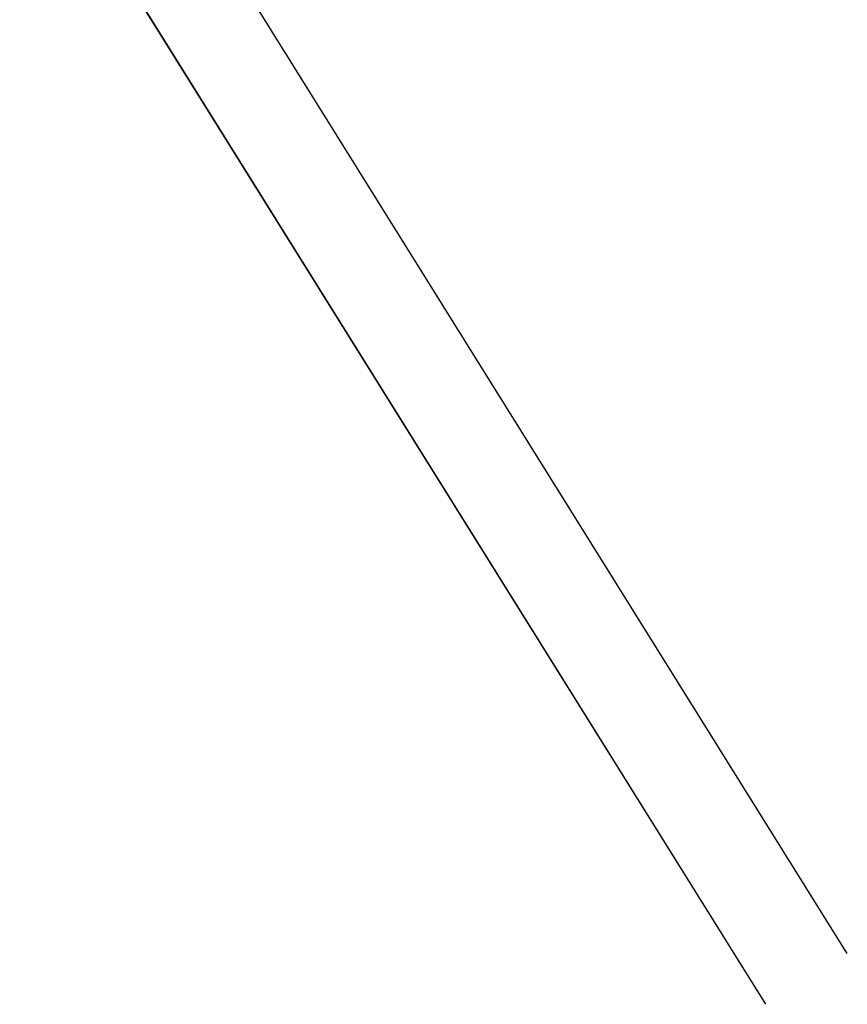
# Model space of a CAD drawing. Header units: feet. Extents: x -492 to 1379366, y -45 to 461004.
# Tile 1 of 19: x 1369441 to 1369958, y 457786 to 458401. Entities that reach past the tile are written whole.
import ezdxf

# ---------------------------------------------------------------- set-up
doc = ezdxf.new("R2010")
doc.units = ezdxf.units.FT
doc.header["$LTSCALE"] = 3.5
doc.header["$MEASUREMENT"] = 0
doc.layers.add('RW_X_Right_of_Way', color=50, linetype='rowex')
doc.styles.add('Straight-Normal', font='font30.shx', dxfattribs={"height": 0.1})
doc.linetypes.add('rowex', pattern='A,0.75,-0.05,["Ex R/W",Straight-Normal,S=1,R=0,X=0,Y=-0.06],-0.7,0.75,-0.3,0.75,-0.3,0.75,-0.3,0.75,-0.3', length=5.7)

msp = doc.modelspace()

# ---------------------------------------------------------------- linework, layer by layer
at = {"layer": 'RW_X_Right_of_Way', "ltscale": 0.7}
for p, q in [((1369958.31, 457817.42), (1369493.89, 458562.09)), ((1369907.4, 457785.67), (1369441.32, 458533))]:
    msp.add_line(p, q, dxfattribs=at)
for points in [[(1369958.31, 457817.42, 0), (1369546.35, 458477.98, 916.52), (1369544.77, 458480.51, 916.3), (1369544.72, 458480.59, 916.3), (1369524, 458513.81, 916.45), (1369513.09, 458531.31, 916.52), (1369513.02, 458531.42, 916.52), (1369510.85, 458534.9, 916.6), (1369510.23, 458535.88, 916.62), (1369508.47, 458538.72, 916.69), (1369508.39, 458538.83, 916.7), (1369505.5, 458543.47, 916.83), (1369504.8, 458544.59, 916.86), (1369502.61, 458548.1, 916.86), (1369500.96, 458550.75, 916.87), (1369499.41, 458553.24, 916.97), (1369497.71, 458555.97, 917.08), (1369493.93, 458562.03, 917.09), (1369493.89, 458562.09, 917.09)], [(1369907.4, 457785.67, 0), (1369494.8, 458447.25, 920.01), (1369494.44, 458447.83, 919.99), (1369488.52, 458457.32, 920.67), (1369481.72, 458468.22, 920.84), (1369472.19, 458483.51, 920.48), (1369470.04, 458486.95, 920.5), (1369468.67, 458489.15, 920.46), (1369463.28, 458497.78, 920.65), (1369455.14, 458510.84, 920.89), (1369452, 458515.87, 920.66), (1369447.83, 458522.56, 920.4), (1369442.05, 458531.83, 919.79), (1369441.32, 458533, 919.75)]]:
    msp.add_polyline3d(points, dxfattribs=at)

doc.saveas('drawing.dxf')
